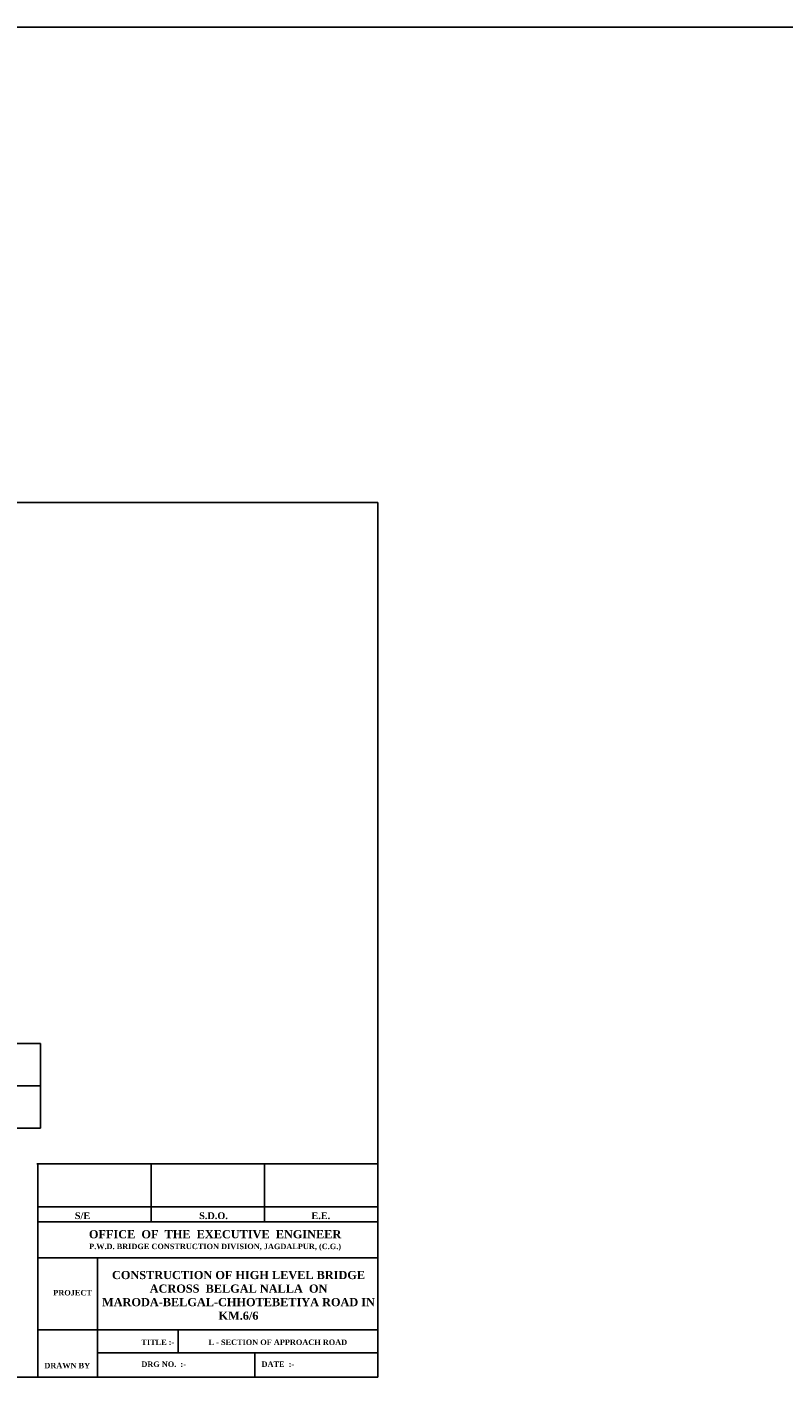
# Model space of a CAD drawing. Header units: feet. Extents: x -7746059455 to -3872100920, y -13315170765 to -6657279710.
# Tile 34 of 34: x -3872727551 to -3872693309, y -6657480140 to -6657419020. Entities that reach past the tile are written whole.
import ezdxf

# ---------------------------------------------------------------- set-up
doc = ezdxf.new("R2010")
doc.units = ezdxf.units.FT
doc.header["$MEASUREMENT"] = 0
for name, color, linetype in [('CHAINAGE', 7, 'Continuous'), ('GROUND_LVL', 114, 'Continuous'), ('TEX', 6, 'Continuous')]:
    doc.layers.add(name, color=color, linetype=linetype)
doc.styles.get("Standard").update_dxf_attribs({"font": 'verdana.ttf', "height": 264})

msp = doc.modelspace()

# ---------------------------------------------------------------- linework, layer by layer
at = {"layer": 'CHAINAGE', "color": 3}
for p, q in [((-3872726943.006237, -6657465038.75837), (-3872742648.772996, -6657465038.758367)), ((-3872726943.006237, -6657466959.379183), (-3872743586.272996, -6657466959.379184)), ((-3872769713.011118, -6657468879.999998), (-3872726943.006237, -6657468880.000003))]:
    msp.add_line(p, q, dxfattribs=at)
at = {"layer": 'GROUND_LVL', "color": 4}
for p, q in [((-3872727109.225872, -6657470483.086431), (-3872711663.011118, -6657470483.08643)), ((-3872727059.225872, -6657480139.999988), (-3872727059.225872, -6657470483.086431)), ((-3872721927.154286, -6657470483.086431), (-3872721927.154289, -6657473120.802514)), ((-3872716795.0827, -6657470483.086431), (-3872716795.082704, -6657473120.802514)), ((-3872727059.225872, -6657472441.28945), (-3872711663.011118, -6657472441.28945)), ((-3872727059.225872, -6657473120.802514), (-3872711663.011118, -6657473120.802514)), ((-3872727059.225872, -6657474747.298447), (-3872711663.011118, -6657474747.298447)), ((-3872724356.684503, -6657474747.298447), (-3872724356.684503, -6657480139.999988)), ((-3872727059.225872, -6657478010.968021), (-3872711663.011118, -6657478010.968021)), ((-3872720708.011119, -6657478010.968021), (-3872720708.011119, -6657479049.999987)), ((-3872724356.684505, -6657479049.999987), (-3872711663.011118, -6657479049.999987)), ((-3872717228.723684, -6657479049.999987), (-3872717228.723684, -6657480139.999988))]:
    msp.add_line(p, q, dxfattribs=at)
at = {"layer": 'TEX', "color": 7, "ltscale": 20}
for p, q in [((-3873452160, -6657419020), (-3872100920, -6657419020)), ((-3872726943.006237, -6657465038.758372), (-3872726943.006237, -6657468880))]:
    msp.add_line(p, q, dxfattribs=at)
msp.add_lwpolyline([(-3872711663.011118, -6657480139.999993), (-3872777213.011118, -6657480139.999993), (-3872777213.011118, -6657440549.999993), (-3872711663.011118, -6657440549.999993)], close=True, dxfattribs=at)

# ---------------------------------------------------------------- texts
at = {"layer": 'TEX'}
for s, insert, char_height, width, attachment_point in [('{\\fTimes New Roman|b1|i0|c0|p18;S/E}', (-3872725383.595922, -6657472683.632368), 306.735, 960.86103454, 1), ('{\\fTimes New Roman|b1|i0|c0|p18;S.D.O.}', (-3872719753.000544, -6657472683.632368), 306.735, 2132.5198752, 1), ('{\\fTimes New Roman|b1|i0|c0|p18;E.E.}', (-3872714666.787694, -6657472683.632368), 306.735, 2132.5198752, 1), ('{\\fTimes New Roman|b1|i0|c0|p18;OFFICE  OF  THE  EXECUTIVE  ENGINEER\\P\\H0.6667x;P.W.D. BRIDGE CONSTRUCTION DIVISION, JAGDALPUR, (C.G.)}', (-3872719031.816058, -6657473491.860971), 368.082, 18553.3695204, 2), ('{\\fTimes New Roman|b1|i0|c0|p18;CONSTRUCTION OF HIGH LEVEL BRIDGE\\PACROSS  BELGAL NALLA  ON MARODA-BELGAL-CHHOTEBETIYA ROAD IN KM.6/6    }', (-3872717969.927886, -6657476447.659726), 368.082, 12395.43709827, 5), ('{\\fTimes New Roman|b1|i0|c0|p18;PROJECT}', (-3872726359.642078, -6657476202.197614), 245.388, 3424.3650012, 1), ('{\\fTimes New Roman|b1|i0|c0|p18;TITLE :-}', (-3872722370.383053, -6657478443.702292), 245.388, 3424.3650012, 1), ('{\\fTimes New Roman|b1|i0|c0|p18;L - SECTION OF APPROACH ROAD}', (-3872719328.011119, -6657478443.702292), 245.388, 11041.9446852, 1), ('{\\fTimes New Roman|b1|i0|c0|p18;DRG NO.  :-  }', (-3872722370.383053, -6657479437.417491), 245.388, 9083.0122812, 1), ('{\\fTimes New Roman|b1|i0|c0|p18;DATE  :-    }', (-3872716926.07889, -6657479437.417491), 245.388, 3424.3650012, 1), ('{\\fTimes New Roman|b1|i0|c0|p18;DRAWN BY}', (-3872726763.491886, -6657479500.236629), 245.388, 3424.3650012, 1)]:
    msp.add_mtext(s, dxfattribs=dict(at, insert=insert, char_height=char_height, width=width, attachment_point=attachment_point))

doc.saveas('drawing.dxf')
